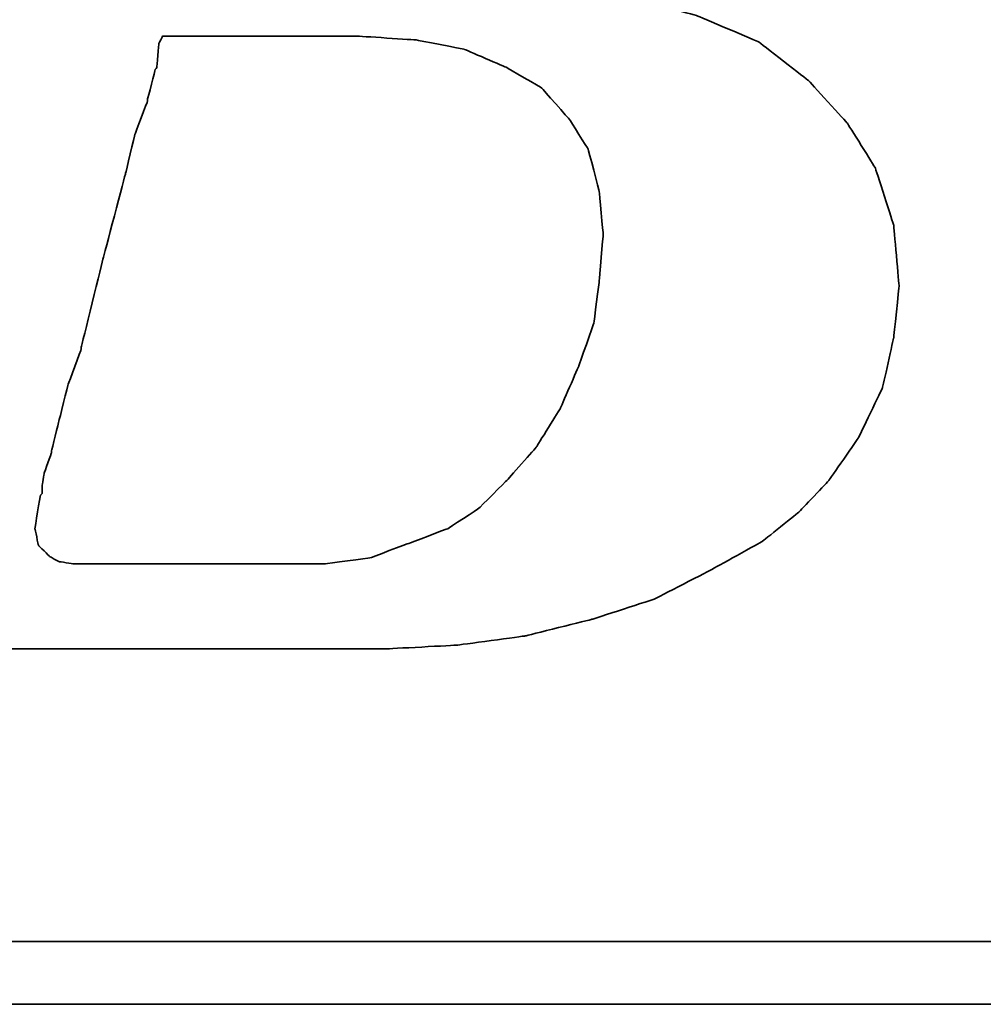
# Model space of a CAD drawing. Header units: millimetres. Extents: x 775 to 1080, y 434 to 536.
# Tile 26 of 47: x 989.34 to 991.75, y 463.09 to 465.55. Entities that reach past the tile are written whole.
import ezdxf

# ---------------------------------------------------------------- set-up
doc = ezdxf.new("R2010")
doc.units = ezdxf.units.MM
doc.header["$LTSCALE"] = 0.15
doc.layers.add('DIM', color=4, linetype='CONTINUOUS')
doc.layers.add('layer 1', color=7, linetype='CONTINUOUS')

# ---------------------------------------------------------------- blocks, each defined once
blk = doc.blocks.new('TBI MOTION logo(完整正式版)')
at = {"layer": 'layer 1', "color": 22, "lineweight": 35}
for points, knots in [([(-64.65375, -6.86375), (-64.65375, -6.86375), (-64.84375, -7.29625), (-64.84375, -7.29625), (-64.84375, -7.29625), (-64.84375, -7.29625), (-64.86875, -7.34375), (-64.86875, -7.34375), (-64.86875, -7.34375), (-64.86875, -7.34375), (-64.86875, -7.36875), (-64.86875, -7.36875), (-64.86875, -7.36875), (-64.86875, -7.36875), (-65.15375, -7.65375), (-65.15375, -7.65375), (-65.15375, -7.65375), (-65.15375, -7.65375), (-65.17875, -7.65375), (-65.17875, -7.65375), (-65.17875, -7.65375), (-65.17875, -7.65375), (-65.20375, -7.67875), (-65.20375, -7.67875), (-65.20375, -7.67875), (-65.20375, -7.67875), (-65.58875, -7.87125), (-65.58875, -7.87125), (-65.58875, -7.87125), (-65.58875, -7.87125), (-65.63375, -7.87125), (-65.63375, -7.87125), (-65.63375, -7.87125), (-65.63375, -7.87125), (-65.65875, -7.89375), (-65.65875, -7.89375), (-65.65875, -7.89375), (-65.65875, -7.89375), (-66.09375, -7.94375), (-66.09375, -7.94375), (-66.09375, -7.94375), (-66.09375, -7.94375), (-66.11375, -7.94375), (-66.11375, -7.94375), (-66.11375, -7.94375), (-66.11375, -7.94375), (-66.16375, -7.94375), (-66.16375, -7.94375), (-66.16375, -7.94375), (-66.16375, -7.94375), (-66.30875, -7.94375), (-66.30875, -7.94375), (-66.30875, -7.94375), (-66.30875, -7.94375), (-66.69375, -7.94375), (-66.69375, -7.94375), (-66.69375, -7.94375), (-66.69375, -7.94375), (-67.07375, -7.94375), (-67.07375, -7.94375), (-67.07375, -7.94375), (-67.07375, -7.94375), (-67.12375, -7.94375), (-67.12375, -7.94375), (-67.12375, -7.94375), (-67.12375, -7.94375), (-67.12375, -7.96625), (-67.12375, -7.96625), (-67.12375, -7.96625), (-67.12375, -7.96625), (-67.14875, -7.99125), (-67.14875, -7.99125), (-67.14875, -7.99125), (-67.14875, -7.99125), (-67.24375, -8.34875), (-67.24375, -8.34875), (-67.24375, -8.34875), (-67.24375, -8.34875), (-67.31375, -8.68625), (-67.31375, -8.68625), (-67.31375, -8.68625), (-67.31375, -8.68625), (-67.26875, -8.68625), (-67.26875, -8.68625), (-67.26875, -8.68625), (-67.26875, -8.68625), (-67.07375, -8.68625), (-67.07375, -8.68625), (-67.07375, -8.68625), (-67.07375, -8.68625), (-66.54875, -8.68625), (-66.54875, -8.68625), (-66.54875, -8.68625), (-66.54875, -8.68625), (-65.82625, -8.68625), (-65.82625, -8.68625), (-65.82625, -8.68625), (-65.82625, -8.68625), (-65.01375, -8.68625), (-65.01375, -8.68625), (-65.01375, -8.68625), (-65.01375, -8.68625), (-64.05375, -8.68625), (-64.05375, -8.68625), (-64.05375, -8.68625), (-64.05375, -8.68625), (-62.08375, -8.68625), (-62.08375, -8.68625), (-62.08375, -8.68625), (-62.08375, -8.68625), (-60.06875, -8.68625), (-60.06875, -8.68625), (-60.06875, -8.68625), (-60.06875, -8.68625), (-59.10875, -8.68625), (-59.10875, -8.68625), (-59.10875, -8.68625), (-59.10875, -8.68625), (-58.29375, -8.68625), (-58.29375, -8.68625), (-58.29375, -8.68625), (-58.29375, -8.68625), (-57.57375, -8.68625), (-57.57375, -8.68625), (-57.57375, -8.68625), (-57.57375, -8.68625), (-57.04875, -8.68625), (-57.04875, -8.68625), (-57.04875, -8.68625), (-57.04875, -8.68625), (-56.85375, -8.68625), (-56.85375, -8.68625), (-56.85375, -8.68625), (-56.85375, -8.68625), (-56.70875, -8.68625), (-56.70875, -8.68625), (-56.70875, -8.68625), (-56.70875, -8.68625), (-56.61375, -8.68625), (-56.61375, -8.68625), (-56.61375, -8.68625), (-56.61375, -8.68625), (-56.56875, -8.68625), (-56.56875, -8.68625), (-56.56875, -8.68625), (-56.56875, -8.68625), (-55.65375, -8.63875), (-55.65375, -8.63875), (-55.65375, -8.63875), (-55.65375, -8.63875), (-54.76875, -8.51875), (-54.76875, -8.51875), (-54.76875, -8.51875), (-54.76875, -8.51875), (-53.90375, -8.30375), (-53.90375, -8.30375), (-53.90375, -8.30375), (-53.90375, -8.30375), (-53.08875, -8.03875), (-53.08875, -8.03875), (-53.08875, -8.03875), (-53.08875, -8.03875), (-52.34375, -7.65375), (-52.34375, -7.65375), (-52.34375, -7.65375), (-52.34375, -7.65375), (-51.69875, -7.29625), (-51.69875, -7.29625), (-51.69875, -7.29625), (-51.69875, -7.29625), (-51.21875, -6.91125), (-51.21875, -6.91125), (-51.21875, -6.91125), (-51.21875, -6.91125), (-50.83375, -6.50375), (-50.83375, -6.50375), (-50.83375, -6.50375), (-50.83375, -6.50375), (-50.44875, -5.94875), (-50.44875, -5.94875), (-50.44875, -5.94875), (-50.44875, -5.94875), (-50.13875, -5.30375), (-50.13875, -5.30375), (-50.13875, -5.30375), (-50.13875, -5.30375), (-49.99375, -4.65375), (-49.99375, -4.65375), (-49.99375, -4.65375), (-49.99375, -4.65375), (-49.92375, -3.98375), (-49.92375, -3.98375), (-49.92375, -3.98375), (-49.92375, -3.98375), (-49.99375, -3.19374), (-49.99375, -3.19374), (-49.99375, -3.19374), (-49.99375, -3.19374), (-50.23374, -2.44874), (-50.23374, -2.44874), (-50.23374, -2.44874), (-50.23374, -2.44874), (-50.59375, -1.87374), (-50.59375, -1.87374), (-50.59375, -1.87374), (-50.59375, -1.87374), (-51.09875, -1.31874), (-51.09875, -1.31874), (-51.09875, -1.31874), (-51.09875, -1.31874), (-51.74375, -0.81875), (-51.74375, -0.81875), (-51.74375, -0.81875), (-51.74375, -0.81875), (-52.53875, -0.48125), (-52.53875, -0.48125), (-52.53875, -0.48125), (-52.53875, -0.48125), (-53.47375, -0.21875), (-53.47375, -0.21875), (-53.47375, -0.21875), (-53.47375, -0.21875), (-54.52875, -0.04874), (-54.52875, -0.04874), (-54.52875, -0.04874), (-54.52875, -0.04874), (-55.65375, 0.12125), (-55.65375, 0.12125), (-55.65375, 0.12125), (-55.65375, 0.12125), (-54.50375, 0.28624), (-54.50375, 0.28624), (-54.50375, 0.28624), (-54.50375, 0.28624), (-53.83375, 0.38124), (-53.83375, 0.38124), (-53.83375, 0.38124), (-53.83375, 0.38124), (-53.18375, 0.50125), (-53.18375, 0.50125), (-53.18375, 0.50125), (-53.18375, 0.50125), (-52.55875, 0.66874), (-52.55875, 0.66874), (-52.55875, 0.66874), (-52.55875, 0.66874), (-52.03375, 0.86124), (-52.03375, 0.86124), (-52.03375, 0.86124), (-52.03375, 0.86124), (-51.50374, 1.03124), (-51.50374, 1.03124), (-51.50374, 1.03124), (-51.50374, 1.03124), (-51.09875, 1.27125), (-51.09875, 1.27125), (-51.09875, 1.27125), (-51.09875, 1.27125), (-50.71375, 1.48624), (-50.71375, 1.48624), (-50.71375, 1.48624), (-50.71375, 1.48624), (-50.37625, 1.77625), (-50.37625, 1.77625), (-50.37625, 1.77625), (-50.37625, 1.77625), (-49.82375, 2.37625), (-49.82375, 2.37625), (-49.82375, 2.37625), (-49.82375, 2.37625), (-49.41875, 2.99625), (-49.41875, 2.99625), (-49.41875, 2.99625), (-49.41875, 2.99625), (-49.22375, 3.76625), (-49.22375, 3.76625), (-49.22375, 3.76625), (-49.22375, 3.76625), (-49.15375, 4.50874), (-49.15375, 4.50874), (-49.15375, 4.50874), (-49.15375, 4.50874), (-49.20375, 5.25125), (-49.20375, 5.25125), (-49.20375, 5.25125), (-49.20375, 5.25125), (-49.41875, 5.92625), (-49.41875, 5.92625), (-49.41875, 5.92625), (-49.41875, 5.92625), (-49.77875, 6.47625), (-49.77875, 6.47625), (-49.77875, 6.47625), (-49.77875, 6.47625), (-50.33125, 7.02624), (-50.33125, 7.02624), (-50.33125, 7.02624), (-50.33125, 7.02624), (-51.00125, 7.43625), (-51.00125, 7.43625), (-51.00125, 7.43625), (-51.00125, 7.43625), (-51.79375, 7.72625), (-51.79375, 7.72625), (-51.79375, 7.72625), (-51.79375, 7.72625), (-52.72875, 7.89124), (-52.72875, 7.89124), (-52.72875, 7.89124), (-52.72875, 7.89124), (-53.83375, 7.98625), (-53.83375, 7.98625), (-53.83375, 7.98625), (-53.83375, 7.98625), (-53.92875, 7.98625), (-53.92875, 7.98625), (-53.92875, 7.98625), (-53.92875, 7.98625), (-54.26375, 7.98625), (-54.26375, 7.98625), (-54.26375, 7.98625), (-54.26375, 7.98625), (-54.74375, 7.98625), (-54.74375, 7.98625), (-54.74375, 7.98625), (-54.74375, 7.98625), (-55.36875, 7.98625), (-55.36875, 7.98625), (-55.36875, 7.98625), (-55.36875, 7.98625), (-56.13375, 7.98625), (-56.13375, 7.98625), (-56.13375, 7.98625), (-56.13375, 7.98625), (-56.94875, 7.98625), (-56.94875, 7.98625), (-56.94875, 7.98625), (-56.94875, 7.98625), (-58.77625, 7.98625), (-58.77625, 7.98625), (-58.77625, 7.98625), (-58.77625, 7.98625), (-60.59875, 7.98625), (-60.59875, 7.98625), (-60.59875, 7.98625), (-60.59875, 7.98625), (-61.41375, 7.98625), (-61.41375, 7.98625), (-61.41375, 7.98625), (-61.41375, 7.98625), (-62.17875, 7.98625), (-62.17875, 7.98625), (-62.17875, 7.98625), (-62.17875, 7.98625), (-62.80375, 7.98625), (-62.80375, 7.98625), (-62.80375, 7.98625), (-62.80375, 7.98625), (-63.30625, 7.98625), (-63.30625, 7.98625), (-63.30625, 7.98625), (-63.30625, 7.98625), (-63.57375, 7.98625), (-63.57375, 7.98625), (-63.57375, 7.98625), (-63.57375, 7.98625), (-63.57375, 7.96375), (-63.57375, 7.96375), (-63.57375, 7.96375), (-63.57375, 7.96375), (-63.59875, 7.94125), (-63.59875, 7.94125), (-63.59875, 7.94125), (-63.59875, 7.94125), (-63.69375, 7.55625), (-63.69375, 7.55625), (-63.69375, 7.55625), (-63.69375, 7.55625), (-63.76375, 7.24624), (-63.76375, 7.24624), (-63.76375, 7.24624), (-63.76375, 7.24624), (-63.23875, 7.24624), (-63.23875, 7.24624), (-63.23875, 7.24624), (-63.23875, 7.24624), (-62.75875, 7.24624), (-62.75875, 7.24624), (-62.75875, 7.24624), (-62.75875, 7.24624), (-62.61125, 7.24624), (-62.61125, 7.24624), (-62.61125, 7.24624), (-62.61125, 7.24624), (-62.56625, 7.24624), (-62.56625, 7.24624), (-62.56625, 7.24624), (-62.56625, 7.24624), (-62.22875, 7.24624), (-62.22875, 7.24624), (-62.22875, 7.24624), (-62.22875, 7.24624), (-62.20375, 7.24624), (-62.20375, 7.24624), (-62.20375, 7.24624), (-62.20375, 7.24624), (-62.17875, 7.21875), (-62.17875, 7.21875), (-62.17875, 7.21875), (-62.17875, 7.21875), (-61.96375, 7.17125), (-61.96375, 7.17125), (-61.96375, 7.17125), (-61.96375, 7.17125), (-61.72375, 7.12624), (-61.72375, 7.12624), (-61.72375, 7.12624), (-61.72375, 7.12624), (-61.70375, 7.12624), (-61.70375, 7.12624), (-61.70375, 7.12624), (-61.70375, 7.12624), (-61.55875, 7.07624), (-61.55875, 7.07624), (-61.55875, 7.07624), (-61.55875, 7.07624), (-61.50875, 7.07624), (-61.50875, 7.07624), (-61.50875, 7.07624), (-61.50875, 7.07624), (-61.48375, 7.02624), (-61.48375, 7.02624), (-61.48375, 7.02624), (-61.48375, 7.02624), (-61.31875, 6.83375), (-61.31875, 6.83375), (-61.31875, 6.83375), (-61.31875, 6.83375), (-61.29375, 6.81125), (-61.29375, 6.81125), (-61.29375, 6.81125), (-61.29375, 6.81125), (-61.29375, 6.78625), (-61.29375, 6.78625), (-61.29375, 6.78625), (-61.29375, 6.78625), (-61.19875, 6.50124), (-61.19875, 6.50124), (-61.19875, 6.50124), (-61.19875, 6.50124), (-61.17375, 6.45124), (-61.17375, 6.45124), (-61.17375, 6.45124), (-61.17375, 6.45124), (-61.19875, 6.40625), (-61.19875, 6.40625), (-61.19875, 6.40625), (-61.19875, 6.40625), (-61.26875, 5.99624), (-61.26875, 5.99624), (-61.26875, 5.99624), (-61.26875, 5.99624), (-61.26875, 5.85125), (-61.26875, 5.85125), (-61.26875, 5.85125), (-61.26875, 5.85125), (-61.26875, 5.82625), (-61.26875, 5.82625), (-61.26875, 5.82625), (-61.26875, 5.82625), (-61.29375, 5.80625), (-61.29375, 5.80625), (-61.29375, 5.80625), (-61.29375, 5.80625), (-61.34125, 5.66125), (-61.34125, 5.66125), (-61.34125, 5.66125), (-61.34125, 5.66125), (-61.41375, 5.44625), (-61.41375, 5.44625), (-61.41375, 5.44625), (-61.41375, 5.44625), (-61.48375, 5.15625), (-61.48375, 5.15625), (-61.48375, 5.15625), (-61.48375, 5.15625), (-61.58375, 4.82124), (-61.58375, 4.82124), (-61.58375, 4.82124), (-61.58375, 4.82124), (-61.79875, 4.00375), (-61.79875, 4.00375), (-61.79875, 4.00375), (-61.79875, 4.00375), (-62.05875, 2.99625), (-62.05875, 2.99625), (-62.05875, 2.99625), (-62.05875, 2.99625), (-62.34875, 1.91625), (-62.34875, 1.91625), (-62.34875, 1.91625), (-62.34875, 1.91625), (-62.97375, -0.41124), (-62.97375, -0.41124), (-62.97375, -0.41124), (-62.97375, -0.41124), (-63.59875, -2.75875), (-63.59875, -2.75875), (-63.59875, -2.75875), (-63.59875, -2.75875), (-63.88375, -3.86374), (-63.88375, -3.86374), (-63.88375, -3.86374), (-63.88375, -3.86374), (-64.14875, -4.82374), (-64.14875, -4.82374), (-64.14875, -4.82374), (-64.14875, -4.82374), (-64.36375, -5.64125), (-64.36375, -5.64125), (-64.36375, -5.64125), (-64.36375, -5.64125), (-64.43625, -5.97625), (-64.43625, -5.97625), (-64.43625, -5.97625), (-64.43625, -5.97625), (-64.50875, -6.28625), (-64.50875, -6.28625), (-64.50875, -6.28625), (-64.50875, -6.28625), (-64.50875, -6.30875), (-64.50875, -6.30875), (-64.50875, -6.30875), (-64.50875, -6.30875), (-64.57875, -6.50375), (-64.57875, -6.50375), (-64.57875, -6.50375), (-64.57875, -6.50375), (-64.62875, -6.69625), (-64.62875, -6.69625), (-64.62875, -6.69625), (-64.62875, -6.69625), (-64.62875, -6.76875), (-64.62875, -6.76875), (-64.62875, -6.76875), (-64.62875, -6.76875), (-64.62875, -6.81375), (-64.62875, -6.81375), (-64.62875, -6.81375), (-64.62875, -6.81375), (-64.62875, -6.83875), (-64.62875, -6.83875), (-64.62875, -6.83875), (-64.62875, -6.83875), (-64.65375, -6.86375), (-64.65375, -6.86375)], [0, 0, 0, 0, 0.00719424, 0.00719424, 0.00719424, 0.00719425, 0.01438849, 0.01438849, 0.01438849, 0.0143885, 0.02158273, 0.02158273, 0.02158273, 0.02158274, 0.02877698, 0.02877698, 0.02877698, 0.02877699, 0.03597122, 0.03597122, 0.03597122, 0.03597123, 0.04316547, 0.04316547, 0.04316547, 0.04316548, 0.05035971, 0.05035971, 0.05035971, 0.05035972, 0.05755396, 0.05755396, 0.05755396, 0.05755397, 0.0647482, 0.0647482, 0.0647482, 0.06474821, 0.07194245, 0.07194245, 0.07194245, 0.07194246, 0.07913669, 0.07913669, 0.07913669, 0.0791367, 0.08633094, 0.08633094, 0.08633094, 0.08633095, 0.09352518, 0.09352518, 0.09352518, 0.09352519, 0.10071942, 0.10071942, 0.10071942, 0.10071943, 0.10791367, 0.10791367, 0.10791367, 0.10791368, 0.11510791, 0.11510791, 0.11510791, 0.11510792, 0.12230216, 0.12230216, 0.12230216, 0.12230217, 0.1294964, 0.1294964, 0.1294964, 0.12949641, 0.13669065, 0.13669065, 0.13669065, 0.13669066, 0.14388489, 0.14388489, 0.14388489, 0.1438849, 0.15107914, 0.15107914, 0.15107914, 0.15107915, 0.15827338, 0.15827338, 0.15827338, 0.15827339, 0.16546763, 0.16546763, 0.16546763, 0.16546764, 0.17266187, 0.17266187, 0.17266187, 0.17266188, 0.17985612, 0.17985612, 0.17985612, 0.17985613, 0.18705036, 0.18705036, 0.18705036, 0.18705037, 0.1942446, 0.1942446, 0.1942446, 0.19424461, 0.20143885, 0.20143885, 0.20143885, 0.20143886, 0.20863309, 0.20863309, 0.20863309, 0.2086331, 0.21582734, 0.21582734, 0.21582734, 0.21582735, 0.22302158, 0.22302158, 0.22302158, 0.22302159, 0.23021583, 0.23021583, 0.23021583, 0.23021584, 0.23741007, 0.23741007, 0.23741007, 0.23741008, 0.24460432, 0.24460432, 0.24460432, 0.24460433, 0.25179856, 0.25179856, 0.25179856, 0.25179857, 0.25899281, 0.25899281, 0.25899281, 0.25899282, 0.26618705, 0.26618705, 0.26618705, 0.26618706, 0.27338129, 0.27338129, 0.27338129, 0.2733813, 0.28057554, 0.28057554, 0.28057554, 0.28057555, 0.28776978, 0.28776978, 0.28776978, 0.28776979, 0.29496403, 0.29496403, 0.29496403, 0.29496404, 0.30215827, 0.30215827, 0.30215827, 0.30215828, 0.30935252, 0.30935252, 0.30935252, 0.30935253, 0.31654676, 0.31654676, 0.31654676, 0.31654677, 0.32374101, 0.32374101, 0.32374101, 0.32374102, 0.33093525, 0.33093525, 0.33093525, 0.33093526, 0.3381295, 0.3381295, 0.3381295, 0.33812951, 0.34532374, 0.34532374, 0.34532374, 0.34532375, 0.35251799, 0.35251799, 0.35251799, 0.352518, 0.35971223, 0.35971223, 0.35971223, 0.35971224, 0.36690647, 0.36690647, 0.36690647, 0.36690648, 0.37410072, 0.37410072, 0.37410072, 0.37410073, 0.38129496, 0.38129496, 0.38129496, 0.38129497, 0.38848921, 0.38848921, 0.38848921, 0.38848922, 0.39568345, 0.39568345, 0.39568345, 0.39568346, 0.4028777, 0.4028777, 0.4028777, 0.40287771, 0.41007194, 0.41007194, 0.41007194, 0.41007195, 0.41726619, 0.41726619, 0.41726619, 0.4172662, 0.42446043, 0.42446043, 0.42446043, 0.42446044, 0.43165468, 0.43165468, 0.43165468, 0.43165469, 0.43884892, 0.43884892, 0.43884892, 0.43884893, 0.44604317, 0.44604317, 0.44604317, 0.44604318, 0.45323741, 0.45323741, 0.45323741, 0.45323742, 0.46043165, 0.46043165, 0.46043165, 0.46043166, 0.4676259, 0.4676259, 0.4676259, 0.46762591, 0.47482014, 0.47482014, 0.47482014, 0.47482015, 0.48201439, 0.48201439, 0.48201439, 0.4820144, 0.48920863, 0.48920863, 0.48920863, 0.48920864, 0.49640288, 0.49640288, 0.49640288, 0.49640289, 0.50359712, 0.50359712, 0.50359712, 0.50359713, 0.51079137, 0.51079137, 0.51079137, 0.51079138, 0.51798561, 0.51798561, 0.51798561, 0.51798562, 0.52517986, 0.52517986, 0.52517986, 0.52517987, 0.5323741, 0.5323741, 0.5323741, 0.53237411, 0.53956835, 0.53956835, 0.53956835, 0.53956836, 0.54676259, 0.54676259, 0.54676259, 0.5467626, 0.55395683, 0.55395683, 0.55395683, 0.55395684, 0.56115108, 0.56115108, 0.56115108, 0.56115109, 0.56834532, 0.56834532, 0.56834532, 0.56834533, 0.57553957, 0.57553957, 0.57553957, 0.57553958, 0.58273381, 0.58273381, 0.58273381, 0.58273382, 0.58992806, 0.58992806, 0.58992806, 0.58992807, 0.5971223, 0.5971223, 0.5971223, 0.59712231, 0.60431655, 0.60431655, 0.60431655, 0.60431656, 0.61151079, 0.61151079, 0.61151079, 0.6115108, 0.61870504, 0.61870504, 0.61870504, 0.61870505, 0.62589928, 0.62589928, 0.62589928, 0.62589929, 0.63309353, 0.63309353, 0.63309353, 0.63309354, 0.64028777, 0.64028777, 0.64028777, 0.64028778, 0.64748201, 0.64748201, 0.64748201, 0.64748202, 0.65467626, 0.65467626, 0.65467626, 0.65467627, 0.6618705, 0.6618705, 0.6618705, 0.66187051, 0.66906475, 0.66906475, 0.66906475, 0.66906476, 0.67625899, 0.67625899, 0.67625899, 0.676259, 0.68345324, 0.68345324, 0.68345324, 0.68345325, 0.69064748, 0.69064748, 0.69064748, 0.69064749, 0.69784173, 0.69784173, 0.69784173, 0.69784174, 0.70503597, 0.70503597, 0.70503597, 0.70503598, 0.71223022, 0.71223022, 0.71223022, 0.71223023, 0.71942446, 0.71942446, 0.71942446, 0.71942447, 0.72661871, 0.72661871, 0.72661871, 0.72661872, 0.73381295, 0.73381295, 0.73381295, 0.73381296, 0.74100719, 0.74100719, 0.74100719, 0.7410072, 0.74820144, 0.74820144, 0.74820144, 0.74820145, 0.75539568, 0.75539568, 0.75539568, 0.75539569, 0.76258993, 0.76258993, 0.76258993, 0.76258994, 0.76978417, 0.76978417, 0.76978417, 0.76978418, 0.77697842, 0.77697842, 0.77697842, 0.77697843, 0.78417266, 0.78417266, 0.78417266, 0.78417267, 0.79136691, 0.79136691, 0.79136691, 0.79136692, 0.79856115, 0.79856115, 0.79856115, 0.79856116, 0.8057554, 0.8057554, 0.8057554, 0.80575541, 0.81294964, 0.81294964, 0.81294964, 0.81294965, 0.82014388, 0.82014388, 0.82014388, 0.82014389, 0.82733813, 0.82733813, 0.82733813, 0.82733814, 0.83453237, 0.83453237, 0.83453237, 0.83453238, 0.84172662, 0.84172662, 0.84172662, 0.84172663, 0.84892086, 0.84892086, 0.84892086, 0.84892087, 0.85611511, 0.85611511, 0.85611511, 0.85611512, 0.86330935, 0.86330935, 0.86330935, 0.86330936, 0.8705036, 0.8705036, 0.8705036, 0.87050361, 0.87769784, 0.87769784, 0.87769784, 0.87769785, 0.88489209, 0.88489209, 0.88489209, 0.8848921, 0.89208633, 0.89208633, 0.89208633, 0.89208634, 0.89928058, 0.89928058, 0.89928058, 0.89928059, 0.90647482, 0.90647482, 0.90647482, 0.90647483, 0.91366906, 0.91366906, 0.91366906, 0.91366907, 0.92086331, 0.92086331, 0.92086331, 0.92086332, 0.92805755, 0.92805755, 0.92805755, 0.92805756, 0.9352518, 0.9352518, 0.9352518, 0.93525181, 0.94244604, 0.94244604, 0.94244604, 0.94244605, 0.94964029, 0.94964029, 0.94964029, 0.9496403, 0.95683453, 0.95683453, 0.95683453, 0.95683454, 0.96402878, 0.96402878, 0.96402878, 0.96402879, 0.97122302, 0.97122302, 0.97122302, 0.97122303, 0.97841727, 0.97841727, 0.97841727, 0.97841728, 0.98561151, 0.98561151, 0.98561151, 0.98561152, 0.99280576, 0.99280576, 0.99280576, 0.99280577, 1, 1, 1, 1]), ([(-61.03125, -6.57375), (-61.03125, -6.57375), (-61.03125, -6.67125), (-61.03125, -6.67125), (-61.03125, -6.67125), (-61.03125, -6.67125), (-61.05375, -6.69625), (-61.05375, -6.69625), (-61.05375, -6.69625), (-61.05375, -6.69625), (-61.12375, -7.12875), (-61.12375, -7.12875), (-61.12375, -7.12875), (-61.12375, -7.12875), (-61.07875, -7.34375), (-61.07875, -7.34375), (-61.07875, -7.34375), (-61.07875, -7.34375), (-60.93375, -7.48875), (-60.93375, -7.48875), (-60.93375, -7.48875), (-60.93375, -7.48875), (-60.81375, -7.55625), (-60.81375, -7.55625), (-60.81375, -7.55625), (-60.81375, -7.55625), (-60.62375, -7.58375), (-60.62375, -7.58375), (-60.62375, -7.58375), (-60.62375, -7.58375), (-60.30875, -7.58375), (-60.30875, -7.58375), (-60.30875, -7.58375), (-60.30875, -7.58375), (-59.97375, -7.58375), (-59.97375, -7.58375), (-59.97375, -7.58375), (-59.97375, -7.58375), (-59.87875, -7.58375), (-59.87875, -7.58375), (-59.87875, -7.58375), (-59.87875, -7.58375), (-59.63625, -7.58375), (-59.63625, -7.58375), (-59.63625, -7.58375), (-59.63625, -7.58375), (-58.96875, -7.58375), (-58.96875, -7.58375), (-58.96875, -7.58375), (-58.96875, -7.58375), (-58.29375, -7.58375), (-58.29375, -7.58375), (-58.29375, -7.58375), (-58.29375, -7.58375), (-58.05375, -7.58375), (-58.05375, -7.58375), (-58.05375, -7.58375), (-58.05375, -7.58375), (-57.98375, -7.58375), (-57.98375, -7.58375), (-57.98375, -7.58375), (-57.98375, -7.58375), (-57.35875, -7.58375), (-57.35875, -7.58375), (-57.35875, -7.58375), (-57.35875, -7.58375), (-56.78375, -7.50875), (-56.78375, -7.50875), (-56.78375, -7.50875), (-56.78375, -7.50875), (-56.27875, -7.31875), (-56.27875, -7.31875), (-56.27875, -7.31875), (-56.27875, -7.31875), (-55.77375, -7.12875), (-55.77375, -7.12875), (-55.77375, -7.12875), (-55.77375, -7.12875), (-55.36875, -6.86375), (-55.36875, -6.86375), (-55.36875, -6.86375), (-55.36875, -6.86375), (-55.00875, -6.50375), (-55.00875, -6.50375), (-55.00875, -6.50375), (-55.00875, -6.50375), (-54.62375, -6.06875), (-54.62375, -6.06875), (-54.62375, -6.06875), (-54.62375, -6.06875), (-54.31375, -5.56875), (-54.31375, -5.56875), (-54.31375, -5.56875), (-54.31375, -5.56875), (-54.07375, -5.01625), (-54.07375, -5.01625), (-54.07375, -5.01625), (-54.07375, -5.01625), (-53.87875, -4.46374), (-53.87875, -4.46374), (-53.87875, -4.46374), (-53.87875, -4.46374), (-53.80875, -3.91375), (-53.80875, -3.91375), (-53.80875, -3.91375), (-53.80875, -3.91375), (-53.75875, -3.31375), (-53.75875, -3.31375), (-53.75875, -3.31375), (-53.75875, -3.31375), (-53.80875, -2.75875), (-53.80875, -2.75875), (-53.80875, -2.75875), (-53.80875, -2.75875), (-53.95375, -2.20875), (-53.95375, -2.20875), (-53.95375, -2.20875), (-53.95375, -2.20875), (-54.19375, -1.82625), (-54.19375, -1.82625), (-54.19375, -1.82625), (-54.19375, -1.82625), (-54.55375, -1.41875), (-54.55375, -1.41875), (-54.55375, -1.41875), (-54.55375, -1.41875), (-55.00875, -1.15125), (-55.00875, -1.15125), (-55.00875, -1.15125), (-55.00875, -1.15125), (-55.56125, -0.91375), (-55.56125, -0.91375), (-55.56125, -0.91375), (-55.56125, -0.91375), (-56.18125, -0.79375), (-56.18125, -0.79375), (-56.18125, -0.79375), (-56.18125, -0.79375), (-56.94875, -0.74374), (-56.94875, -0.74374), (-56.94875, -0.74374), (-56.94875, -0.74374), (-56.99875, -0.74374), (-56.99875, -0.74374), (-56.99875, -0.74374), (-56.99875, -0.74374), (-57.09375, -0.74374), (-57.09375, -0.74374), (-57.09375, -0.74374), (-57.09375, -0.74374), (-57.38375, -0.74374), (-57.38375, -0.74374), (-57.38375, -0.74374), (-57.38375, -0.74374), (-57.76875, -0.74374), (-57.76875, -0.74374), (-57.76875, -0.74374), (-57.76875, -0.74374), (-58.24625, -0.74374), (-58.24625, -0.74374), (-58.24625, -0.74374), (-58.24625, -0.74374), (-58.72875, -0.74374), (-58.72875, -0.74374), (-58.72875, -0.74374), (-58.72875, -0.74374), (-59.20875, -0.74374), (-59.20875, -0.74374), (-59.20875, -0.74374), (-59.20875, -0.74374), (-59.46875, -0.74374), (-59.46875, -0.74374), (-59.46875, -0.74374), (-59.46875, -0.74374), (-59.51625, -0.83875), (-59.51625, -0.83875), (-59.51625, -0.83875), (-59.51625, -0.83875), (-59.54375, -1.15125), (-59.54375, -1.15125), (-59.54375, -1.15125), (-59.54375, -1.15125), (-59.56375, -1.17874), (-59.56375, -1.17874), (-59.56375, -1.17874), (-59.56375, -1.17874), (-59.66375, -1.55875), (-59.66375, -1.55875), (-59.66375, -1.55875), (-59.66375, -1.55875), (-59.66375, -1.58375), (-59.66375, -1.58375), (-59.66375, -1.58375), (-59.66375, -1.58375), (-59.82875, -2.01874), (-59.82875, -2.01874), (-59.82875, -2.01874), (-59.82875, -2.01874), (-59.94875, -2.52125), (-59.94875, -2.52125), (-59.94875, -2.52125), (-59.94875, -2.52125), (-60.23875, -3.62375), (-60.23875, -3.62375), (-60.23875, -3.62375), (-60.23875, -3.62375), (-60.52375, -4.77624), (-60.52375, -4.77624), (-60.52375, -4.77624), (-60.52375, -4.77624), (-60.52375, -4.79874), (-60.52375, -4.79874), (-60.52375, -4.79874), (-60.52375, -4.79874), (-60.69125, -5.25375), (-60.69125, -5.25375), (-60.69125, -5.25375), (-60.69125, -5.25375), (-60.81375, -5.73625), (-60.81375, -5.73625), (-60.81375, -5.73625), (-60.81375, -5.73625), (-60.90875, -6.11875), (-60.90875, -6.11875), (-60.90875, -6.11875), (-60.90875, -6.11875), (-60.90875, -6.14375), (-60.90875, -6.14375), (-60.90875, -6.14375), (-60.90875, -6.14375), (-61.00375, -6.40875), (-61.00375, -6.40875), (-61.00375, -6.40875), (-61.00375, -6.40875), (-61.03125, -6.57375), (-61.03125, -6.57375)], [0, 0, 0, 0, 0.01694915, 0.01694915, 0.01694915, 0.01694916, 0.03389831, 0.03389831, 0.03389831, 0.03389832, 0.05084746, 0.05084746, 0.05084746, 0.05084747, 0.06779661, 0.06779661, 0.06779661, 0.06779662, 0.08474576, 0.08474576, 0.08474576, 0.08474577, 0.10169492, 0.10169492, 0.10169492, 0.10169493, 0.11864407, 0.11864407, 0.11864407, 0.11864408, 0.13559322, 0.13559322, 0.13559322, 0.13559323, 0.15254237, 0.15254237, 0.15254237, 0.15254238, 0.16949153, 0.16949153, 0.16949153, 0.16949154, 0.18644068, 0.18644068, 0.18644068, 0.18644069, 0.20338983, 0.20338983, 0.20338983, 0.20338984, 0.22033898, 0.22033898, 0.22033898, 0.22033899, 0.23728814, 0.23728814, 0.23728814, 0.23728815, 0.25423729, 0.25423729, 0.25423729, 0.2542373, 0.27118644, 0.27118644, 0.27118644, 0.27118645, 0.28813559, 0.28813559, 0.28813559, 0.2881356, 0.30508475, 0.30508475, 0.30508475, 0.30508476, 0.3220339, 0.3220339, 0.3220339, 0.32203391, 0.33898305, 0.33898305, 0.33898305, 0.33898306, 0.3559322, 0.3559322, 0.3559322, 0.35593221, 0.37288136, 0.37288136, 0.37288136, 0.37288137, 0.38983051, 0.38983051, 0.38983051, 0.38983052, 0.40677966, 0.40677966, 0.40677966, 0.40677967, 0.42372881, 0.42372881, 0.42372881, 0.42372882, 0.44067797, 0.44067797, 0.44067797, 0.44067798, 0.45762712, 0.45762712, 0.45762712, 0.45762713, 0.47457627, 0.47457627, 0.47457627, 0.47457628, 0.49152542, 0.49152542, 0.49152542, 0.49152543, 0.50847458, 0.50847458, 0.50847458, 0.50847459, 0.52542373, 0.52542373, 0.52542373, 0.52542374, 0.54237288, 0.54237288, 0.54237288, 0.54237289, 0.55932203, 0.55932203, 0.55932203, 0.55932204, 0.57627119, 0.57627119, 0.57627119, 0.5762712, 0.59322034, 0.59322034, 0.59322034, 0.59322035, 0.61016949, 0.61016949, 0.61016949, 0.6101695, 0.62711864, 0.62711864, 0.62711864, 0.62711865, 0.6440678, 0.6440678, 0.6440678, 0.64406781, 0.66101695, 0.66101695, 0.66101695, 0.66101696, 0.6779661, 0.6779661, 0.6779661, 0.67796611, 0.69491525, 0.69491525, 0.69491525, 0.69491526, 0.71186441, 0.71186441, 0.71186441, 0.71186442, 0.72881356, 0.72881356, 0.72881356, 0.72881357, 0.74576271, 0.74576271, 0.74576271, 0.74576272, 0.76271186, 0.76271186, 0.76271186, 0.76271187, 0.77966102, 0.77966102, 0.77966102, 0.77966103, 0.79661017, 0.79661017, 0.79661017, 0.79661018, 0.81355932, 0.81355932, 0.81355932, 0.81355933, 0.83050847, 0.83050847, 0.83050847, 0.83050848, 0.84745763, 0.84745763, 0.84745763, 0.84745764, 0.86440678, 0.86440678, 0.86440678, 0.86440679, 0.88135593, 0.88135593, 0.88135593, 0.88135594, 0.89830508, 0.89830508, 0.89830508, 0.89830509, 0.91525424, 0.91525424, 0.91525424, 0.91525425, 0.93220339, 0.93220339, 0.93220339, 0.9322034, 0.94915254, 0.94915254, 0.94915254, 0.94915255, 0.96610169, 0.96610169, 0.96610169, 0.9661017, 0.98305085, 0.98305085, 0.98305085, 0.98305086, 1, 1, 1, 1]), ([(75.90875, -9.47875), (75.90875, -9.47875), (75.90875, -12.28625), (75.90875, -12.28625), (75.90875, -12.28625), (75.90875, -12.28625), (75.90875, -12.47875), (75.90875, -12.47875), (75.90875, -12.47875), (75.90875, -12.47875), (75.71625, -12.47875), (75.71625, -12.47875), (75.71625, -12.47875), (75.71625, -12.47875), (-88.32875, -12.47875), (-88.32875, -12.47875), (-88.32875, -12.47875), (-88.32875, -12.47875), (-88.32875, -13.29375), (-88.32875, -13.29375), (-88.32875, -13.29375), (-88.32875, -13.29375), (82.89125, -13.29375), (82.89125, -13.29375), (82.89125, -13.29375), (82.89125, -13.29375), (75.90875, -9.47875), (75.90875, -9.47875)], [0, 0, 0, 0, 0.14285714, 0.14285714, 0.14285714, 0.14285715, 0.28571429, 0.28571429, 0.28571429, 0.2857143, 0.42857143, 0.42857143, 0.42857143, 0.42857144, 0.57142857, 0.57142857, 0.57142857, 0.57142858, 0.71428571, 0.71428571, 0.71428571, 0.71428572, 0.85714286, 0.85714286, 0.85714286, 0.85714287, 1, 1, 1, 1])]:
    blk.add_open_spline(points, degree=3, knots=knots, dxfattribs=at)

msp = doc.modelspace()

# ---------------------------------------------------------------- block references
at = {"layer": 'DIM', "color": 7, "xscale": 0.1927795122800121, "yscale": 0.1927795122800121, "zscale": 0.1927795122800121}
msp.add_blockref('TBI MOTION logo(完整正式版)', (1001.1633, 465.6495), dxfattribs=at)

doc.saveas('drawing.dxf')
